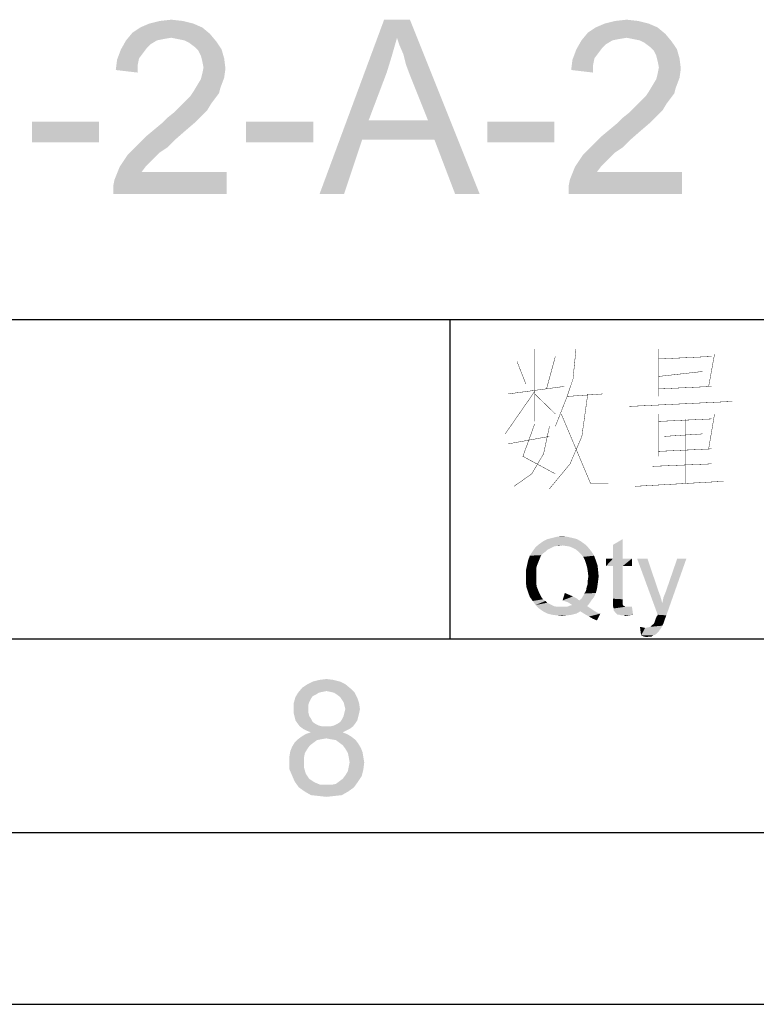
# Paper-space layout '61767N-2-A-2_1_2' of a CAD drawing. Header units: millimetres. Extents: x 0 to 594, y 1 to 420.
# Tile 59 of 83: x 538 to 557, y 1 to 26. Entities that reach past the tile are written whole.
import ezdxf

# ---------------------------------------------------------------- set-up
doc = ezdxf.new("R2010")
doc.units = ezdxf.units.MM
doc.header["$LTSCALE"] = 32.67
doc.layers.add('61767N-2-A-2_DXF_FORMAT', color=7, linetype='CONTINUOUS')
doc.layers.add('DETAIL', color=7, linetype='CONTINUOUS')

psp = doc.layouts.new('61767N-2-A-2_1_2')

# ---------------------------------------------------------------- linework, layer by layer
at = {"layer": '61767N-2-A-2_DXF_FORMAT', "color": 2, "linetype": 'Continuous'}
for p, q in [((515, 18.25), (584, 18.25)), ((549, 18.25), (549, 10)), ((409, 10), (584, 10)), ((20, 5), (589, 5)), ((0, 0.5605), (594, 0.5605))]:
    psp.add_line(p, q, dxfattribs=at)
at = {"layer": '61767N-2-A-2_DXF_FORMAT', "color": 7, "linetype": 'Continuous'}
psp.add_line((25, 10), (584, 10), dxfattribs=at)
at = {"layer": '61767N-2-A-2_DXF_FORMAT', "color": 2, "linetype": 'Continuous'}
for points in [[(545.9865, 8.9428), (545.4532, 8.8984), (545.6309, 8.9428)], [(545.4532, 8.8984), (545.9865, 8.9428), (546.1643, 8.8984)], [(545.6309, 8.9428), (545.8087, 8.9651), (545.9865, 8.9428)], [(546.4309, 8.7206), (545.0754, 8.6095), (545.1865, 8.7428)], [(546.4309, 8.7206), (545.8087, 8.654), (545.0754, 8.6095)], [(545.8087, 8.654), (545.6976, 8.6317), (545.0754, 8.6095)], [(546.2976, 8.8317), (545.1865, 8.7428), (545.3198, 8.8317)], [(545.1865, 8.7428), (546.2976, 8.8317), (546.4309, 8.7206)], [(546.1643, 8.8984), (545.3198, 8.8317), (545.4532, 8.8984)], [(545.3198, 8.8317), (546.1643, 8.8984), (546.2976, 8.8317)], [(545.9198, 8.6317), (545.8087, 8.654), (546.4309, 8.7206)], [(546.0087, 8.6095), (545.9198, 8.6317), (546.4309, 8.7206)], [(546.0087, 8.6095), (546.4309, 8.7206), (546.5421, 8.6095)], [(545.4087, 8.454), (544.9643, 8.3428), (545.0087, 8.4984)], [(545.4087, 8.454), (545.3643, 8.3651), (544.9643, 8.3428)], [(545.6087, 8.6095), (545.5421, 8.5651), (545.0087, 8.4984)], [(545.6087, 8.6095), (545.0087, 8.4984), (545.0754, 8.6095)], [(545.5421, 8.5651), (545.4532, 8.5206), (545.0087, 8.4984)], [(545.0087, 8.4984), (545.4532, 8.5206), (545.4087, 8.454)], [(545.0754, 8.6095), (545.6976, 8.6317), (545.6087, 8.6095)], [(546.5421, 8.6095), (546.0754, 8.5651), (546.0087, 8.6095)], [(546.1643, 8.4984), (546.0754, 8.5651), (546.5421, 8.6095)], [(546.1643, 8.4984), (546.5421, 8.6095), (546.6087, 8.4762)], [(546.6087, 8.4762), (546.2087, 8.4317), (546.1643, 8.4984)], [(546.2532, 8.3651), (546.2087, 8.4317), (546.6087, 8.4762)], [(546.2532, 8.3651), (546.6087, 8.4762), (546.6532, 8.3428)], [(544.9643, 8.3428), (545.3643, 8.3651), (545.3421, 8.2984)], [(545.3421, 8.2984), (544.9643, 8.1873), (544.9643, 8.3428)], [(545.3421, 8.2984), (545.3421, 8.2095), (544.9643, 8.1873)], [(544.9643, 8.1873), (545.3421, 8.2095), (545.3421, 8.0984)], [(545.3421, 8.0984), (544.9643, 8.0762), (544.9643, 8.1873)], [(546.6532, 8.3428), (546.2754, 8.2762), (546.2532, 8.3651)], [(546.2976, 8.1873), (546.2754, 8.2762), (546.6532, 8.3428)], [(546.6754, 8.1873), (546.2754, 8.0984), (546.2976, 8.1873)], [(546.2754, 8.0984), (546.6754, 8.1873), (546.6532, 8.0762)], [(546.2976, 8.1873), (546.6532, 8.3428), (546.6754, 8.1873)], [(544.9643, 8.0762), (545.3421, 8.0984), (545.3643, 8.0095)], [(545.3643, 8.0095), (544.9865, 7.9873), (544.9643, 8.0762)], [(544.9865, 7.9873), (545.3643, 8.0095), (545.4087, 7.9428)], [(545.4087, 7.9428), (545.0087, 7.8984), (544.9865, 7.9873)], [(545.0087, 7.8984), (545.4087, 7.9428), (545.4532, 7.854)], [(545.4532, 7.854), (545.0532, 7.8317), (545.0087, 7.8984)], [(546.6087, 7.8984), (546.1643, 7.854), (546.2087, 7.9206)], [(546.1643, 7.854), (546.6087, 7.8984), (546.5643, 7.8317)], [(546.6309, 7.9873), (546.2087, 7.9206), (546.2532, 8.0095)], [(546.2087, 7.9206), (546.6309, 7.9873), (546.6087, 7.8984)], [(546.6532, 8.0762), (546.2532, 8.0095), (546.2754, 8.0984)], [(546.2532, 8.0095), (546.6532, 8.0762), (546.6309, 7.9873)], [(545.0532, 7.8317), (545.4532, 7.854), (545.5198, 7.8095)], [(545.5198, 7.8095), (545.1198, 7.7428), (545.0532, 7.8317)], [(545.5198, 7.8095), (545.6087, 7.7651), (545.1198, 7.7428)], [(545.1198, 7.7428), (545.6087, 7.7651), (545.6976, 7.7428)], [(545.6976, 7.7428), (545.2087, 7.6762), (545.1198, 7.7428)], [(545.9198, 7.7428), (546.4976, 7.7428), (545.2087, 7.6762)], [(545.8087, 7.7428), (545.9198, 7.7428), (545.2087, 7.6762)], [(545.6976, 7.7428), (545.8087, 7.7428), (545.2087, 7.6762)], [(545.2087, 7.6762), (546.4976, 7.7428), (546.4087, 7.6762)], [(546.4087, 7.6762), (545.2976, 7.6317), (545.2087, 7.6762)], [(545.2976, 7.6317), (546.4087, 7.6762), (546.3198, 7.6317)], [(545.9198, 7.7428), (546.0087, 7.7651), (546.5643, 7.8317)], [(545.9198, 7.7428), (546.5643, 7.8317), (546.4976, 7.7428)], [(546.0087, 7.7651), (546.0976, 7.8095), (546.5643, 7.8317)], [(546.5643, 7.8317), (546.0976, 7.8095), (546.1643, 7.854)], [(545.6754, 7.4095), (545.5643, 7.3873), (544.9865, 7.3206)], [(545.6754, 7.4095), (544.9865, 7.3206), (545.0754, 7.4095)], [(544.9865, 7.3206), (545.5643, 7.3873), (545.4754, 7.3206)], [(546.4532, 7.4762), (545.8087, 7.4317), (545.0754, 7.4095)], [(546.4532, 7.4762), (545.0754, 7.4095), (545.1643, 7.4762)], [(545.0754, 7.4095), (545.8087, 7.4317), (545.6754, 7.4095)], [(546.3421, 7.5428), (545.1643, 7.4762), (545.2754, 7.5428)], [(545.1643, 7.4762), (546.3421, 7.5428), (546.4532, 7.4762)], [(546.2309, 7.5873), (545.2754, 7.5428), (545.4087, 7.5873)], [(545.2754, 7.5428), (546.2309, 7.5873), (546.3421, 7.5428)], [(546.3198, 7.6317), (545.4087, 7.5873), (545.2976, 7.6317)], [(545.4087, 7.5873), (546.3198, 7.6317), (546.2309, 7.5873)], [(545.9198, 7.4095), (545.8087, 7.4317), (546.4532, 7.4762)], [(546.0532, 7.3873), (545.9198, 7.4095), (546.4532, 7.4762)], [(546.0532, 7.3873), (546.4532, 7.4762), (546.5643, 7.3873)], [(546.5643, 7.3873), (546.1421, 7.3206), (546.0532, 7.3873)], [(546.1421, 7.3206), (546.5643, 7.3873), (546.6309, 7.2984)], [(545.3198, 7.1651), (544.8754, 7.0984), (544.9198, 7.2095)], [(544.8754, 7.0984), (545.3198, 7.1651), (545.2532, 7.054)], [(545.4754, 7.3206), (545.3865, 7.254), (544.9198, 7.2095)], [(545.4754, 7.3206), (544.9198, 7.2095), (544.9865, 7.3206)], [(544.9198, 7.2095), (545.3865, 7.254), (545.3198, 7.1651)], [(546.6309, 7.2984), (546.2309, 7.254), (546.1421, 7.3206)], [(546.2309, 7.254), (546.6309, 7.2984), (546.6976, 7.1873)], [(546.6976, 7.1873), (546.2976, 7.1651), (546.2309, 7.254)], [(546.2976, 7.1651), (546.6976, 7.1873), (546.7421, 7.0762)], [(546.7421, 7.0762), (546.3643, 7.054), (546.2976, 7.1651)], [(545.2532, 7.054), (544.8532, 6.9651), (544.8754, 7.0984)], [(544.8532, 6.9651), (545.2532, 7.054), (545.2309, 6.9428)], [(545.2309, 6.9428), (544.8532, 6.8317), (544.8532, 6.9651)], [(544.8532, 6.8317), (545.2309, 6.9428), (545.2309, 6.8317)], [(546.3865, 6.9428), (546.3643, 7.054), (546.7421, 7.0762)], [(546.3865, 6.9428), (546.7421, 7.0762), (546.7643, 6.9428)], [(546.7643, 6.9428), (546.4087, 6.8095), (546.3865, 6.9428)], [(546.4087, 6.8095), (546.7643, 6.9428), (546.7865, 6.8095)], [(545.2309, 6.8317), (545.2309, 6.6762), (544.8532, 6.6317)], [(545.2309, 6.8317), (544.8532, 6.6317), (544.8532, 6.8317)], [(544.8532, 6.6317), (545.2309, 6.6762), (545.2754, 6.5206)], [(545.2754, 6.5206), (544.9198, 6.4762), (544.8532, 6.6317)], [(546.2976, 6.4762), (546.3643, 6.5873), (546.7643, 6.6317)], [(546.2976, 6.4762), (546.7643, 6.6317), (546.7198, 6.454)], [(546.7643, 6.6317), (546.3643, 6.5873), (546.3865, 6.6984)], [(546.7865, 6.8095), (546.3865, 6.6984), (546.4087, 6.8095)], [(546.3865, 6.6984), (546.7865, 6.8095), (546.7643, 6.6317)], [(544.9198, 6.4762), (545.2754, 6.5206), (545.3198, 6.454)], [(545.3198, 6.454), (544.9865, 6.3206), (544.9198, 6.4762)], [(545.3198, 6.454), (545.3643, 6.3873), (544.9865, 6.3206)], [(545.3643, 6.3873), (545.4309, 6.3428), (544.9865, 6.3206)], [(546.1421, 6.3206), (546.2309, 6.3873), (546.7198, 6.454)], [(546.1421, 6.3206), (546.7198, 6.454), (546.6309, 6.3206)], [(546.7198, 6.454), (546.2309, 6.3873), (546.2976, 6.4762)], [(544.9865, 6.3206), (545.4309, 6.3428), (545.4976, 6.2984)], [(545.4976, 6.2984), (545.0976, 6.1651), (544.9865, 6.3206)], [(545.4976, 6.2984), (545.6532, 6.2317), (545.0976, 6.1651)], [(545.8087, 6.2317), (545.9421, 6.2317), (545.0976, 6.1651)], [(545.6532, 6.2317), (545.8087, 6.2317), (545.0976, 6.1651)], [(546.5198, 6.1651), (545.0976, 6.1651), (545.9421, 6.2317)], [(546.5198, 6.1651), (545.2532, 6.054), (545.0976, 6.1651)], [(545.2532, 6.054), (546.5198, 6.1651), (546.3643, 6.054)], [(545.9421, 6.2317), (546.0532, 6.254), (546.6309, 6.3206)], [(545.9421, 6.2317), (546.6309, 6.3206), (546.5198, 6.1651)], [(546.6309, 6.3206), (546.0532, 6.254), (546.1421, 6.3206)], [(546.3643, 6.054), (545.4087, 5.9651), (545.2532, 6.054)], [(545.4087, 5.9651), (546.3643, 6.054), (546.2087, 5.9651)], [(546.2087, 5.9651), (545.6087, 5.9428), (545.4087, 5.9651)], [(545.6087, 5.9428), (546.2087, 5.9651), (546.0087, 5.9428)], [(546.0087, 5.9428), (545.8087, 5.9206), (545.6087, 5.9428)]]:
    psp.add_solid(points, dxfattribs=at)
at = {"layer": 'DETAIL', "color": 2, "linetype": 'Continuous', "const_width": 0.01}
for points in [[(551.1905, 17.4919), (551.1905, 15.621)], [(551.7238, 17.2984), (551.4952, 16.4597)], [(552.2571, 17.4919), (552.181, 16.7177), (552.0286, 16.2661), (551.7238, 15.4919)], [(554.3905, 17.4919), (554.3905, 16.2661)], [(554.3905, 17.2339), (555.7619, 17.2984)], [(555.8381, 17.3629), (555.6857, 16.5242)], [(550.7334, 17.1694), (550.9619, 16.5887)], [(554.3905, 16.7823), (555.5334, 16.9113)], [(551.1905, 16.3952), (550.4286, 15.2984)], [(550.5048, 16.3306), (551.9524, 16.5242)], [(551.1905, 16.3306), (551.7238, 15.8145)], [(552.5619, 16.3306), (552.4095, 15.2339), (552.1048, 14.5242), (551.5714, 13.879)], [(552.0286, 16.2661), (552.9429, 16.3306)], [(555.7619, 16.5242), (554.3905, 16.4597)], [(553.6286, 16.0081), (556.2952, 16.1371)], [(551.8762, 15.8145), (552.6381, 14.0081), (553.0952, 14.0081)], [(554.3905, 15.8145), (554.3905, 14.7177)], [(555.8381, 15.8145), (555.6857, 14.9113)], [(551.1905, 15.5565), (550.8857, 14.7177), (551.7238, 14.2661)], [(554.3905, 15.621), (555.7619, 15.6855)], [(555.0762, 15.6855), (555.0762, 14.0081)], [(551.5714, 15.4919), (551.419, 14.7823), (551.1143, 14.2661), (550.6571, 13.9436)], [(554.5429, 15.2339), (555.5334, 15.2984)], [(550.5048, 15.0403), (551.5714, 15.2339)], [(555.7619, 14.9113), (554.3905, 14.8468)], [(554.2381, 14.4597), (555.7619, 14.5242)], [(553.781, 13.9436), (556.0667, 14.0726)]]:
    psp.add_lwpolyline(points, dxfattribs=at)
at = {"layer": 'DETAIL', "color": 2, "linetype": 'Continuous'}
for points in [[(542.1, 25.9667), (541.2333, 25.9), (541.5, 25.9667)], [(541.2333, 25.9), (542.1, 25.9667), (542.3667, 25.9)], [(541.5, 25.9667), (541.8, 26), (542.1, 25.9667)], [(547.6333, 25.5333), (545.6333, 21.5), (547.3, 26)], [(547.3, 26), (547.9667, 26), (547.6333, 25.5333)], [(547.7, 25.3333), (547.6333, 25.5333), (547.9667, 26)], [(547.8, 25.1), (547.7, 25.3333), (547.9667, 26)], [(547.8667, 24.8333), (547.8, 25.1), (547.9667, 26)], [(547.9667, 24.5667), (547.8667, 24.8333), (547.9667, 26)], [(548.4333, 23.4), (547.9667, 24.5667), (547.9667, 26)], [(548.6, 22.9), (548.4333, 23.4), (547.9667, 26)], [(549.1333, 21.5), (548.6, 22.9), (547.9667, 26)], [(549.1333, 21.5), (547.9667, 26), (549.7667, 21.5)], [(553.8667, 25.9667), (553, 25.9), (553.2667, 25.9667)], [(553, 25.9), (553.8667, 25.9667), (554.1333, 25.9)], [(553.2667, 25.9667), (553.5667, 26), (553.8667, 25.9667)], [(542.6, 25.8), (540.8, 25.6667), (541, 25.8)], [(540.8, 25.6667), (542.6, 25.8), (542.8, 25.6333)], [(542.3667, 25.9), (541, 25.8), (541.2333, 25.9)], [(541, 25.8), (542.3667, 25.9), (542.6, 25.8)], [(554.3667, 25.8), (552.5667, 25.6667), (552.7667, 25.8)], [(552.5667, 25.6667), (554.3667, 25.8), (554.5667, 25.6333)], [(554.1333, 25.9), (552.7667, 25.8), (553, 25.9)], [(552.7667, 25.8), (554.1333, 25.9), (554.3667, 25.8)], [(541.4333, 25.4667), (541.2667, 25.3667), (540.5, 25.2333)], [(541.4333, 25.4667), (540.5, 25.2333), (540.6333, 25.4667)], [(542.8, 25.6333), (540.6333, 25.4667), (540.8, 25.6667)], [(542.8, 25.6333), (541.8, 25.5333), (540.6333, 25.4667)], [(541.8, 25.5333), (541.6, 25.5), (540.6333, 25.4667)], [(540.6333, 25.4667), (541.6, 25.5), (541.4333, 25.4667)], [(541.9667, 25.5), (541.8, 25.5333), (542.8, 25.6333)], [(542.1333, 25.4667), (541.9667, 25.5), (542.8, 25.6333)], [(542.1333, 25.4667), (542.8, 25.6333), (542.9667, 25.4333)], [(542.9667, 25.4333), (542.2667, 25.4), (542.1333, 25.4667)], [(547.6333, 25.5333), (547.5, 25.0667), (545.6333, 21.5)], [(553.2, 25.4667), (553.0333, 25.3667), (552.2667, 25.2333)], [(553.2, 25.4667), (552.2667, 25.2333), (552.4, 25.4667)], [(554.5667, 25.6333), (552.4, 25.4667), (552.5667, 25.6667)], [(554.5667, 25.6333), (553.5667, 25.5333), (552.4, 25.4667)], [(553.5667, 25.5333), (553.3667, 25.5), (552.4, 25.4667)], [(552.4, 25.4667), (553.3667, 25.5), (553.2, 25.4667)], [(553.7333, 25.5), (553.5667, 25.5333), (554.5667, 25.6333)], [(553.9, 25.4667), (553.7333, 25.5), (554.5667, 25.6333)], [(553.9, 25.4667), (554.5667, 25.6333), (554.7333, 25.4333)], [(554.7333, 25.4333), (554.0333, 25.4), (553.9, 25.4667)], [(541.0667, 25.1333), (540.4, 24.9667), (540.5, 25.2333)], [(541.2667, 25.3667), (541.1667, 25.2667), (540.5, 25.2333)], [(540.5, 25.2333), (541.1667, 25.2667), (541.0667, 25.1333)], [(542.4, 25.3), (542.2667, 25.4), (542.9667, 25.4333)], [(542.4, 25.3), (542.9667, 25.4333), (543.1, 25.2333)], [(543.1, 25.2333), (542.5, 25.2), (542.4, 25.3)], [(542.5667, 25.0667), (542.5, 25.2), (543.1, 25.2333)], [(542.5667, 25.0667), (543.1, 25.2333), (543.1667, 25)], [(552.8333, 25.1333), (552.1667, 24.9667), (552.2667, 25.2333)], [(553.0333, 25.3667), (552.9333, 25.2667), (552.2667, 25.2333)], [(552.2667, 25.2333), (552.9333, 25.2667), (552.8333, 25.1333)], [(554.1667, 25.3), (554.0333, 25.4), (554.7333, 25.4333)], [(554.1667, 25.3), (554.7333, 25.4333), (554.8667, 25.2333)], [(554.8667, 25.2333), (554.2667, 25.2), (554.1667, 25.3)], [(554.3333, 25.0667), (554.2667, 25.2), (554.8667, 25.2333)], [(554.3333, 25.0667), (554.8667, 25.2333), (554.9333, 25)], [(540.9333, 24.8333), (540.3667, 24.7), (540.4, 24.9667)], [(541.0667, 25.1333), (540.9667, 25), (540.4, 24.9667)], [(540.4, 24.9667), (540.9667, 25), (540.9333, 24.8333)], [(543.1667, 25), (542.6, 24.9333), (542.5667, 25.0667)], [(542.6333, 24.7667), (542.6, 24.9333), (543.1667, 25)], [(542.6333, 24.7667), (543.1667, 25), (543.2, 24.7333)], [(547.5, 25.0667), (547.3667, 24.6333), (545.6333, 21.5)], [(552.7, 24.8333), (552.1333, 24.7), (552.1667, 24.9667)], [(552.8333, 25.1333), (552.7333, 25), (552.1667, 24.9667)], [(552.1667, 24.9667), (552.7333, 25), (552.7, 24.8333)], [(554.9333, 25), (554.3667, 24.9333), (554.3333, 25.0667)], [(554.4, 24.7667), (554.3667, 24.9333), (554.9333, 25)], [(554.4, 24.7667), (554.9333, 25), (554.9667, 24.7333)], [(540.3667, 24.7), (540.9333, 24.8333), (540.9333, 24.6333)], [(543.2, 24.7333), (542.6, 24.6), (542.6333, 24.7667)], [(542.6, 24.6), (543.2, 24.7333), (543.1667, 24.5)], [(552.1333, 24.7), (552.7, 24.8333), (552.7, 24.6333)], [(554.9667, 24.7333), (554.3667, 24.6), (554.4, 24.7667)], [(554.3667, 24.6), (554.9667, 24.7333), (554.9333, 24.5)], [(542.4667, 24.3), (542.5667, 24.4667), (543.1667, 24.5)], [(542.4667, 24.3), (543.1667, 24.5), (543.0667, 24.2333)], [(543.1667, 24.5), (542.5667, 24.4667), (542.6, 24.6)], [(547.3667, 24.6333), (546.9, 23.4), (545.6333, 21.5)], [(554.2333, 24.3), (554.3333, 24.4667), (554.9333, 24.5)], [(554.2333, 24.3), (554.9333, 24.5), (554.8333, 24.2333)], [(554.9333, 24.5), (554.3333, 24.4667), (554.3667, 24.6)], [(543.0667, 24.2333), (542.3667, 24.1333), (542.4667, 24.3)], [(542.3667, 24.1333), (543.0667, 24.2333), (543.0333, 24.1)], [(554.8333, 24.2333), (554.1333, 24.1333), (554.2333, 24.3)], [(554.1333, 24.1333), (554.8333, 24.2333), (554.8, 24.1)], [(542.1, 23.8333), (542.2, 23.9333), (542.9333, 23.9667)], [(542.1, 23.8333), (542.9333, 23.9667), (542.8333, 23.8333)], [(542.9333, 23.9667), (542.2, 23.9333), (542.3, 24.0333)], [(543.0333, 24.1), (542.3, 24.0333), (542.3667, 24.1333)], [(542.3, 24.0333), (543.0333, 24.1), (542.9333, 23.9667)], [(553.8667, 23.8333), (553.9667, 23.9333), (554.7, 23.9667)], [(553.8667, 23.8333), (554.7, 23.9667), (554.6, 23.8333)], [(554.7, 23.9667), (553.9667, 23.9333), (554.0667, 24.0333)], [(554.8, 24.1), (554.0667, 24.0333), (554.1333, 24.1333)], [(554.0667, 24.0333), (554.8, 24.1), (554.7, 23.9667)], [(542.7333, 23.6667), (541.8667, 23.6), (542, 23.7333)], [(541.8667, 23.6), (542.7333, 23.6667), (542.6, 23.5333)], [(542.8333, 23.8333), (542, 23.7333), (542.1, 23.8333)], [(542, 23.7333), (542.8333, 23.8333), (542.7333, 23.6667)], [(554.5, 23.6667), (553.6333, 23.6), (553.7667, 23.7333)], [(553.6333, 23.6), (554.5, 23.6667), (554.3667, 23.5333)], [(554.6, 23.8333), (553.7667, 23.7333), (553.8667, 23.8333)], [(553.7667, 23.7333), (554.6, 23.8333), (554.5, 23.6667)], [(541.5667, 23.3333), (541.7, 23.4667), (542.6, 23.5333)], [(541.5667, 23.3333), (542.6, 23.5333), (542.4, 23.3333)], [(542.6, 23.5333), (541.7, 23.4667), (541.8667, 23.6)], [(553.3333, 23.3333), (553.4667, 23.4667), (554.3667, 23.5333)], [(553.3333, 23.3333), (554.3667, 23.5333), (554.1667, 23.3333)], [(554.3667, 23.5333), (553.4667, 23.4667), (553.6333, 23.6)], [(539.9333, 23.3667), (538.2, 22.8333), (538.2, 23.3667)], [(538.2, 22.8333), (539.9333, 23.3667), (539.9333, 22.8333)], [(542.1667, 23.1333), (541.1667, 23), (541.3667, 23.1667)], [(542.4, 23.3333), (541.3667, 23.1667), (541.5667, 23.3333)], [(541.3667, 23.1667), (542.4, 23.3333), (542.1667, 23.1333)], [(545.4667, 23.3667), (543.7333, 22.8333), (543.7333, 23.3667)], [(543.7333, 22.8333), (545.4667, 23.3667), (545.4667, 22.8333)], [(546.9, 23.4), (546.7333, 22.9), (545.6333, 21.5)], [(546.9, 23.4), (548.4333, 23.4), (546.7333, 22.9)], [(548.6, 22.9), (546.7333, 22.9), (548.4333, 23.4)], [(551.7, 23.3667), (549.9667, 22.8333), (549.9667, 23.3667)], [(549.9667, 22.8333), (551.7, 23.3667), (551.7, 22.8333)], [(553.9333, 23.1333), (552.9333, 23), (553.1333, 23.1667)], [(554.1667, 23.3333), (553.1333, 23.1667), (553.3333, 23.3333)], [(553.1333, 23.1667), (554.1667, 23.3333), (553.9333, 23.1333)], [(541.9, 22.9), (540.9667, 22.8), (541.1667, 23)], [(540.9667, 22.8), (541.9, 22.9), (541.7, 22.7)], [(541.1667, 23), (542.1667, 23.1333), (541.9, 22.9)], [(545.6333, 21.5), (546.7333, 22.9), (546.2667, 21.5)], [(553.6667, 22.9), (552.7333, 22.8), (552.9333, 23)], [(552.7333, 22.8), (553.6667, 22.9), (553.4667, 22.7)], [(552.9333, 23), (553.9333, 23.1333), (553.6667, 22.9)], [(541.7, 22.7), (540.8, 22.6333), (540.9667, 22.8)], [(540.8, 22.6333), (541.7, 22.7), (541.5, 22.5667)], [(553.4667, 22.7), (552.5667, 22.6333), (552.7333, 22.8)], [(552.5667, 22.6333), (553.4667, 22.7), (553.2667, 22.5667)], [(541.3667, 22.4333), (540.4667, 22.2), (540.6667, 22.5)], [(541.3667, 22.4333), (541.2667, 22.3333), (540.4667, 22.2)], [(541.5, 22.5667), (540.6667, 22.5), (540.8, 22.6333)], [(540.6667, 22.5), (541.5, 22.5667), (541.3667, 22.4333)], [(553.1333, 22.4333), (552.2333, 22.2), (552.4333, 22.5)], [(553.1333, 22.4333), (553.0333, 22.3333), (552.2333, 22.2)], [(553.2667, 22.5667), (552.4333, 22.5), (552.5667, 22.6333)], [(552.4333, 22.5), (553.2667, 22.5667), (553.1333, 22.4333)], [(541.1333, 22.2), (541.0333, 22.0667), (540.3333, 21.8667)], [(541.1333, 22.2), (540.3333, 21.8667), (540.4667, 22.2)], [(540.4667, 22.2), (541.2667, 22.3333), (541.1333, 22.2)], [(552.9, 22.2), (552.8, 22.0667), (552.1, 21.8667)], [(552.9, 22.2), (552.1, 21.8667), (552.2333, 22.2)], [(552.2333, 22.2), (553.0333, 22.3333), (552.9, 22.2)], [(540.3, 21.7), (540.3333, 21.8667), (543.2333, 22.0667)], [(540.3, 21.5), (540.3, 21.7), (543.2333, 22.0667)], [(540.3, 21.5), (543.2333, 22.0667), (543.2333, 21.5)], [(541.0333, 22.0667), (543.2333, 22.0667), (540.3333, 21.8667)], [(552.0667, 21.7), (552.1, 21.8667), (555, 22.0667)], [(552.0667, 21.5), (552.0667, 21.7), (555, 22.0667)], [(552.0667, 21.5), (555, 22.0667), (555, 21.5)], [(552.8, 22.0667), (555, 22.0667), (552.1, 21.8667)], [(552.3846, 12.5213), (551.3031, 12.4472), (551.4068, 12.5213)], [(551.3031, 12.4472), (552.3846, 12.5213), (552.4883, 12.4472)], [(552.2809, 12.5806), (551.4068, 12.5213), (551.5253, 12.5806)], [(551.4068, 12.5213), (552.2809, 12.5806), (552.3846, 12.5213)], [(552.1623, 12.6102), (551.5253, 12.5806), (551.6438, 12.6102)], [(551.5253, 12.5806), (552.1623, 12.6102), (552.2809, 12.5806)], [(552.029, 12.6398), (551.6438, 12.6102), (551.7623, 12.6398)], [(551.6438, 12.6102), (552.029, 12.6398), (552.1623, 12.6102)], [(551.7623, 12.6398), (551.8957, 12.6546), (552.029, 12.6398)], [(553.2142, 12.0769), (553.2142, 12.4324), (553.466, 12.5806)], [(553.2142, 12.0769), (553.466, 12.5806), (553.466, 12.0769)], [(551.466, 12.2546), (551.066, 12.1509), (551.1401, 12.2694)], [(551.466, 12.2546), (551.4068, 12.2102), (551.066, 12.1509)], [(551.629, 12.3583), (551.1401, 12.2694), (551.2142, 12.3731)], [(551.629, 12.3583), (551.5697, 12.3287), (551.1401, 12.2694)], [(551.5697, 12.3287), (551.5105, 12.2991), (551.1401, 12.2694)], [(551.1401, 12.2694), (551.5105, 12.2991), (551.466, 12.2546)], [(551.8957, 12.4176), (551.2142, 12.3731), (551.3031, 12.4472)], [(551.8957, 12.4176), (551.7623, 12.4028), (551.2142, 12.3731)], [(551.7623, 12.4028), (551.6883, 12.388), (551.2142, 12.3731)], [(551.2142, 12.3731), (551.6883, 12.388), (551.629, 12.3583)], [(551.3031, 12.4472), (552.4883, 12.4472), (551.8957, 12.4176)], [(551.7623, 12.4028), (551.8957, 12.4176), (551.8216, 12.4028)], [(551.9994, 12.4028), (551.8957, 12.4176), (552.4883, 12.4472)], [(552.0883, 12.388), (551.9994, 12.4028), (552.4883, 12.4472)], [(552.1623, 12.3583), (552.0883, 12.388), (552.4883, 12.4472)], [(552.1623, 12.3583), (552.4883, 12.4472), (552.5771, 12.3583)], [(552.5771, 12.3583), (552.2512, 12.3139), (552.1623, 12.3583)], [(552.2512, 12.3139), (552.5771, 12.3583), (552.6512, 12.2694)], [(552.6512, 12.2694), (552.3253, 12.2546), (552.2512, 12.3139)], [(552.3846, 12.1954), (552.3253, 12.2546), (552.6512, 12.2694)], [(552.3846, 12.1954), (552.6512, 12.2694), (552.7253, 12.1509)], [(551.3031, 12.0324), (551.2734, 11.9583), (550.992, 11.8991)], [(551.3031, 12.0324), (550.992, 11.8991), (551.0216, 12.0324)], [(550.992, 11.8991), (551.2734, 11.9583), (551.2438, 11.8843)], [(551.3327, 12.1065), (551.0216, 12.0324), (551.066, 12.1509)], [(551.0216, 12.0324), (551.3327, 12.1065), (551.3031, 12.0324)], [(551.4068, 12.2102), (551.3623, 12.1657), (551.066, 12.1509)], [(551.066, 12.1509), (551.3623, 12.1657), (551.3327, 12.1065)], [(552.7253, 12.1509), (552.4438, 12.1213), (552.3846, 12.1954)], [(552.4883, 12.0324), (552.4438, 12.1213), (552.7253, 12.1509)], [(552.4883, 12.0324), (552.7253, 12.1509), (552.7697, 12.0324)], [(552.7697, 12.0324), (552.5179, 11.9435), (552.4883, 12.0324)], [(552.5179, 11.9435), (552.7697, 12.0324), (552.8142, 11.8991)], [(553.466, 12.0769), (553.7031, 12.0769), (553.0364, 11.8843)], [(553.2142, 12.0769), (553.466, 12.0769), (553.0364, 11.8843)], [(553.2142, 12.0769), (553.0364, 11.8843), (553.0364, 12.0769)], [(553.2142, 11.8843), (553.0364, 11.8843), (553.7031, 12.0769)], [(553.466, 11.8843), (553.2142, 11.8843), (553.7031, 12.0769)], [(553.466, 11.8843), (553.7031, 12.0769), (553.7031, 11.8843)], [(554.1031, 12.0769), (554.3697, 10.625), (553.8364, 12.0769)], [(554.1031, 12.0769), (554.3846, 11.2472), (554.3697, 10.625)], [(554.3697, 10.625), (554.4883, 10.9213), (555.1105, 12.0769)], [(554.3697, 10.625), (555.1105, 12.0769), (554.592, 10.6102)], [(554.4883, 10.9213), (554.5179, 11.0694), (555.1105, 12.0769)], [(554.5179, 11.0694), (554.5771, 11.2176), (555.1105, 12.0769)], [(555.1105, 12.0769), (554.5771, 11.2176), (554.8734, 12.0769)], [(551.2438, 11.8843), (550.9623, 11.7657), (550.992, 11.8991)], [(551.2438, 11.8843), (551.229, 11.8102), (550.9623, 11.7657)], [(550.9623, 11.7657), (551.229, 11.8102), (551.229, 11.7065)], [(551.229, 11.7065), (550.9623, 11.6176), (550.9623, 11.7657)], [(550.9623, 11.6176), (551.229, 11.7065), (551.229, 11.6176)], [(552.8142, 11.8991), (552.5475, 11.8398), (552.5179, 11.9435)], [(552.5475, 11.8398), (552.8142, 11.8991), (552.829, 11.7657)], [(552.829, 11.7657), (552.5623, 11.7361), (552.5475, 11.8398)], [(552.5771, 11.6176), (552.5623, 11.7361), (552.829, 11.7657)], [(552.5771, 11.6176), (552.829, 11.7657), (552.8438, 11.6176)], [(553.466, 11.8843), (553.2142, 11.0398), (553.2142, 11.8843)], [(553.2142, 11.0398), (553.466, 11.8843), (553.466, 11.025)], [(551.229, 11.6176), (551.229, 11.5287), (550.9623, 11.4694)], [(551.229, 11.6176), (550.9623, 11.4694), (550.9623, 11.6176)], [(550.9623, 11.4694), (551.229, 11.5287), (551.229, 11.4398)], [(551.229, 11.4398), (550.9771, 11.3361), (550.9623, 11.4694)], [(552.8438, 11.6176), (552.5623, 11.5139), (552.5771, 11.6176)], [(552.5623, 11.5139), (552.8438, 11.6176), (552.829, 11.4991)], [(552.829, 11.4991), (552.5623, 11.425), (552.5623, 11.5139)], [(552.5623, 11.425), (552.829, 11.4991), (552.8142, 11.3954)], [(551.229, 11.4398), (551.2438, 11.3509), (550.9771, 11.3361)], [(550.9771, 11.3361), (551.2438, 11.3509), (551.2734, 11.2769)], [(551.2734, 11.2769), (551.0216, 11.2028), (550.9771, 11.3361)], [(551.0216, 11.2028), (551.2734, 11.2769), (551.3031, 11.2028)], [(551.3031, 11.2028), (551.066, 11.0843), (551.0216, 11.2028)], [(551.3031, 11.2028), (551.3327, 11.1435), (551.066, 11.0843)], [(552.7697, 11.188), (552.4734, 11.1731), (552.5179, 11.2472)], [(552.7994, 11.2917), (552.5179, 11.2472), (552.5327, 11.3361)], [(552.5179, 11.2472), (552.7994, 11.2917), (552.7697, 11.188)], [(552.8142, 11.3954), (552.5327, 11.3361), (552.5623, 11.425)], [(552.5327, 11.3361), (552.8142, 11.3954), (552.7994, 11.2917)], [(554.3846, 11.2472), (554.4438, 11.0843), (554.3697, 10.625)], [(551.066, 11.0843), (551.3327, 11.1435), (551.3623, 11.0843)], [(551.3623, 11.0843), (551.1401, 10.9806), (551.066, 11.0843)], [(551.3623, 11.0843), (551.4068, 11.025), (551.1401, 10.9806)], [(551.1401, 10.9806), (551.4068, 11.025), (551.466, 10.9806)], [(551.466, 10.9806), (551.2142, 10.8769), (551.1401, 10.9806)], [(551.466, 10.9806), (551.5105, 10.9361), (551.2142, 10.8769)], [(552.0734, 11.1435), (551.9105, 10.9954), (551.9697, 11.188)], [(552.0734, 11.1435), (552.1771, 11.0991), (551.9105, 10.9954)], [(552.1771, 11.0991), (552.266, 11.0546), (551.9105, 10.9954)], [(551.9105, 10.9954), (552.266, 11.0546), (552.3401, 10.9954)], [(552.3401, 10.9954), (552.0438, 10.9509), (551.9105, 10.9954)], [(552.0438, 10.9509), (552.3401, 10.9954), (552.666, 11.0102)], [(552.0438, 10.9509), (552.666, 11.0102), (552.6068, 10.9213)], [(552.6068, 10.9213), (552.1623, 10.8769), (552.0438, 10.9509)], [(552.666, 11.0102), (552.3401, 10.9954), (552.3994, 11.0398)], [(552.7253, 11.0843), (552.3994, 11.0398), (552.4438, 11.1139)], [(552.3994, 11.0398), (552.7253, 11.0843), (552.666, 11.0102)], [(552.4438, 11.1139), (552.4734, 11.1731), (552.7697, 11.188)], [(552.4438, 11.1139), (552.7697, 11.188), (552.7253, 11.0843)], [(553.466, 11.025), (553.2142, 10.9361), (553.2142, 11.0398)], [(553.466, 11.025), (553.466, 10.9806), (553.2142, 10.9361)], [(553.2142, 10.9361), (553.466, 10.9806), (553.466, 10.9361)], [(554.4438, 11.0843), (554.4883, 10.9213), (554.3697, 10.625)], [(551.5105, 10.9361), (551.5697, 10.9065), (551.2142, 10.8769)], [(551.2142, 10.8769), (551.5697, 10.9065), (551.629, 10.8769)], [(551.629, 10.8769), (551.3031, 10.788), (551.2142, 10.8769)], [(551.629, 10.8769), (551.6883, 10.8472), (551.3031, 10.788)], [(551.6883, 10.8472), (551.7623, 10.8324), (551.3031, 10.788)], [(551.3031, 10.788), (552.029, 10.8324), (552.5475, 10.8472)], [(551.3031, 10.788), (552.5475, 10.8472), (552.6364, 10.788)], [(551.9697, 10.8324), (552.029, 10.8324), (551.3031, 10.788)], [(551.8957, 10.8324), (551.9697, 10.8324), (551.3031, 10.788)], [(551.8216, 10.8324), (551.8957, 10.8324), (551.3031, 10.788)], [(551.7623, 10.8324), (551.8216, 10.8324), (551.3031, 10.788)], [(552.6364, 10.788), (551.4068, 10.7139), (551.3031, 10.788)], [(552.6364, 10.788), (552.7253, 10.7287), (551.4068, 10.7139)], [(552.3697, 10.7139), (551.4068, 10.7139), (552.7253, 10.7287)], [(552.3697, 10.7139), (551.5253, 10.6546), (551.4068, 10.7139)], [(551.5253, 10.6546), (552.3697, 10.7139), (552.266, 10.6546)], [(552.5475, 10.8472), (552.029, 10.8324), (552.1031, 10.862)], [(552.1031, 10.862), (552.1623, 10.8769), (552.6068, 10.9213)], [(552.1031, 10.862), (552.6068, 10.9213), (552.5475, 10.8472)], [(552.3697, 10.7139), (552.7253, 10.7287), (552.7994, 10.6843)], [(552.7994, 10.6843), (552.4883, 10.6398), (552.3697, 10.7139)], [(553.466, 10.9361), (553.466, 10.9065), (553.2142, 10.8472)], [(553.466, 10.9361), (553.2142, 10.8472), (553.2142, 10.9361)], [(553.466, 10.9065), (553.466, 10.8917), (553.2142, 10.8472)], [(553.466, 10.8917), (553.4809, 10.862), (553.2142, 10.8472)], [(553.2142, 10.8472), (553.4809, 10.862), (553.5105, 10.8472)], [(553.5105, 10.8472), (553.229, 10.788), (553.2142, 10.8472)], [(553.5105, 10.8472), (553.5401, 10.8324), (553.229, 10.788)], [(553.6438, 10.8324), (553.7031, 10.8324), (553.229, 10.788)], [(553.5994, 10.8324), (553.6438, 10.8324), (553.229, 10.788)], [(553.5401, 10.8324), (553.5994, 10.8324), (553.229, 10.788)], [(553.229, 10.7435), (553.229, 10.788), (553.7031, 10.8324)], [(553.2734, 10.6843), (553.229, 10.7435), (553.7031, 10.8324)], [(553.3327, 10.625), (553.2734, 10.6843), (553.7031, 10.8324)], [(553.3771, 10.625), (553.3327, 10.625), (553.7031, 10.8324)], [(553.3771, 10.625), (553.7031, 10.8324), (553.7327, 10.625)], [(552.266, 10.6546), (551.6438, 10.625), (551.5253, 10.6546)], [(551.6438, 10.625), (552.266, 10.6546), (552.1475, 10.625)], [(552.1475, 10.625), (551.7623, 10.6102), (551.6438, 10.625)], [(551.7623, 10.6102), (552.1475, 10.625), (552.029, 10.6102)], [(552.029, 10.6102), (551.8957, 10.5954), (551.7623, 10.6102)], [(552.7994, 10.6843), (552.8883, 10.6546), (552.4883, 10.6398)], [(552.592, 10.5806), (552.4883, 10.6398), (552.8883, 10.6546)], [(552.6957, 10.5213), (552.592, 10.5806), (552.8883, 10.6546)], [(552.6957, 10.5213), (552.8883, 10.6546), (552.7994, 10.4769)], [(553.7327, 10.625), (553.4216, 10.6102), (553.3771, 10.625)], [(553.4809, 10.6102), (553.4216, 10.6102), (553.7327, 10.625)], [(553.4809, 10.6102), (553.7327, 10.625), (553.629, 10.6102)], [(553.629, 10.6102), (553.5401, 10.5954), (553.4809, 10.6102)], [(554.2809, 10.4176), (554.2957, 10.462), (554.5475, 10.4917)], [(554.2809, 10.4176), (554.5475, 10.4917), (554.5179, 10.4028)], [(554.5475, 10.4917), (554.2957, 10.462), (554.3105, 10.5065)], [(554.3105, 10.5065), (554.3401, 10.5806), (554.592, 10.6102)], [(554.3105, 10.5065), (554.592, 10.6102), (554.5475, 10.4917)], [(554.3401, 10.5806), (554.3549, 10.5954), (554.592, 10.6102)], [(554.592, 10.6102), (554.3549, 10.5954), (554.3697, 10.625)], [(553.9846, 10.2991), (553.9401, 10.0917), (553.9105, 10.3139)], [(553.9846, 10.2991), (554.0438, 10.2843), (553.9401, 10.0917)], [(554.4586, 10.2843), (554.4142, 10.225), (553.9401, 10.0917)], [(554.0438, 10.2843), (554.4586, 10.2843), (553.9401, 10.0917)], [(554.4142, 10.225), (554.3846, 10.1806), (553.9401, 10.0917)], [(554.3846, 10.1806), (554.3401, 10.1361), (553.9401, 10.0917)], [(554.0438, 10.2843), (554.1179, 10.2991), (554.4883, 10.3435)], [(554.0438, 10.2843), (554.4883, 10.3435), (554.4586, 10.2843)], [(554.1179, 10.2991), (554.1771, 10.3139), (554.4883, 10.3435)], [(554.4883, 10.3435), (554.1771, 10.3139), (554.2216, 10.3583)], [(554.2216, 10.3583), (554.266, 10.388), (554.5179, 10.4028)], [(554.2216, 10.3583), (554.5179, 10.4028), (554.4883, 10.3435)], [(554.5179, 10.4028), (554.266, 10.388), (554.2809, 10.4176)], [(554.3401, 10.1361), (554.2957, 10.1065), (553.9401, 10.0917)], [(553.9401, 10.0917), (554.2957, 10.1065), (554.2512, 10.0917)], [(554.2512, 10.0917), (554.0142, 10.062), (553.9401, 10.0917)], [(554.1475, 10.062), (554.0142, 10.062), (554.2512, 10.0917)], [(554.1475, 10.062), (554.0883, 10.0472), (554.0142, 10.062)], [(554.1475, 10.062), (554.2512, 10.0917), (554.2068, 10.062)]]:
    psp.add_solid(points, dxfattribs=at)

doc.saveas('drawing.dxf')
